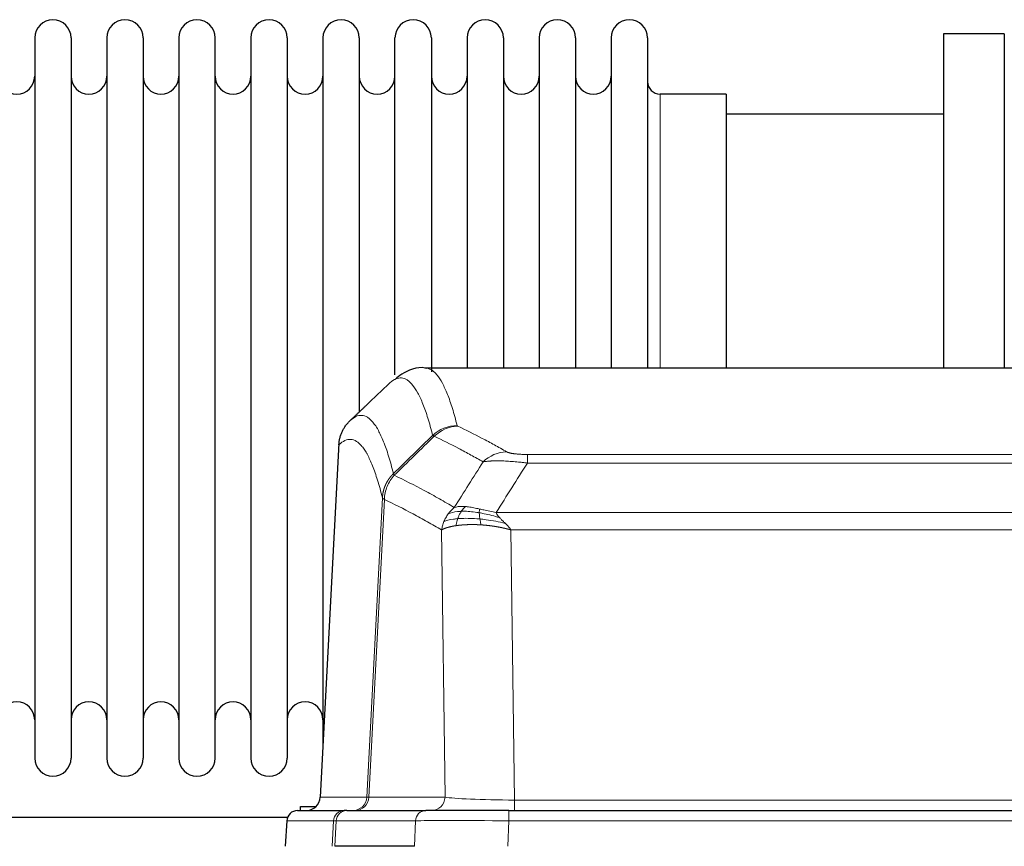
# Model space of a CAD drawing. Header units: inches. Extents: x 0 to 29700, y -16 to 21000.
# Tile 97 of 256: x 4337 to 4613, y 17496 to 17728. Entities that reach past the tile are written whole.
import ezdxf

# ---------------------------------------------------------------- set-up
doc = ezdxf.new("R2010")
doc.units = ezdxf.units.IN
doc.layers.add('1', color=7, linetype='Continuous', true_color=0xffffff)

msp = doc.modelspace()

# ---------------------------------------------------------------- linework, layer by layer
at = {"layer": '1', "color": 2, "linetype": 'Continuous', "lineweight": 25}
for p, q in [((4341.451, 17722.592), (4341.451, 17520.792)), ((4351.651, 17722.592), (4351.651, 17520.792)), ((4361.651, 17722.592), (4361.651, 17520.792)), ((4371.851, 17722.592), (4371.851, 17520.792)), ((4381.851, 17722.592), (4381.851, 17520.792)), ((4392.051, 17520.792), (4392.051, 17722.592)), ((4402.051, 17722.592), (4402.051, 17520.792)), ((4412.251, 17722.592), (4412.251, 17520.792)), ((4422.251, 17722.592), (4422.251, 17621.692)), ((4432.451, 17722.592), (4432.451, 17621.692)), ((4442.451, 17628.185), (4442.451, 17722.592)), ((4452.651, 17722.592), (4452.651, 17629.015)), ((4462.651, 17722.592), (4462.651, 17630.092)), ((4472.851, 17722.592), (4472.851, 17630.092)), ((4482.851, 17722.592), (4482.851, 17630.092)), ((4493.051, 17722.592), (4493.051, 17630.092)), ((4503.051, 17722.592), (4503.051, 17630.092)), ((4513.251, 17722.592), (4513.251, 17630.092)), ((4613.251, 17723.692), (4596.251, 17723.692)), ((4596.251, 17723.692), (4596.251, 17630.094)), ((4613.251, 17723.692), (4613.251, 17630.094)), ((4535.251, 17706.842), (4516.751, 17706.842)), ((4535.251, 17706.842), (4535.251, 17630.088)), ((4596.251, 17701.192), (4535.245, 17701.192)), ((4713.685, 17630.086), (4450.816, 17630.086)), ((4422.251, 17621.692), (4422.251, 17524.47)), ((4432.451, 17621.692), (4432.451, 17617.74)), ((4426.749, 17609.067), (4421.474, 17509.874)), ((4415.103, 17506.086), (4428.214, 17506.086)), ((4415.951, 17506.086), (4415.951, 17507.192)), ((4415.951, 17507.192), (4420.253, 17507.192)), ((4428.911, 17506.086), (4428.214, 17506.086)), ((4428.911, 17506.086), (4451.085, 17506.086)), ((4474.34, 17506.086), (4451.085, 17506.086)), ((4474.34, 17506.086), (4690.161, 17506.086)), ((4412.315, 17504.192), (4310.385, 17504.192)), ((4412.093, 17503.246), (4411.712, 17496.086)), ((4447.885, 17496.086), (4425.631, 17496.086))]:
    msp.add_line(p, q, dxfattribs=at)
at = {"layer": '1', "color": 110, "linetype": 'Continuous', "lineweight": 13}
for p, q in [((4516.751, 17706.842), (4516.751, 17630.088)), ((4426.735, 17608.573), (4421.487, 17509.877)), ((4479.579, 17605.88), (4684.922, 17605.88)), ((4479.579, 17603.463), (4479.579, 17605.88)), ((4684.922, 17603.463), (4479.579, 17603.463)), ((4434.553, 17509.877), (4438.93, 17593.746)), ((4439.486, 17593.269), (4435.134, 17509.877)), ((4470.848, 17589.633), (4693.653, 17589.633)), ((4456.486, 17509.877), (4455.529, 17584.724)), ((4689.54, 17584.734), (4474.961, 17584.734)), ((4474.961, 17584.734), (4475.929, 17509.051)), ((4421.487, 17509.877), (4434.553, 17509.877)), ((4435.134, 17509.877), (4456.486, 17509.877)), ((4475.929, 17509.051), (4688.572, 17509.051)), ((4475.929, 17506.086), (4475.929, 17509.051)), ((4474.34, 17503.243), (4474.34, 17506.086)), ((4412.109, 17503.243), (4411.728, 17496.086)), ((4425.22, 17503.243), (4412.109, 17503.243)), ((4424.846, 17496.086), (4425.22, 17503.243)), ((4426.004, 17503.243), (4425.631, 17496.086)), ((4448.178, 17503.243), (4426.004, 17503.243)), ((4447.885, 17496.086), (4448.178, 17503.243)), ((4474.34, 17503.243), (4474.047, 17496.086)), ((4690.161, 17503.243), (4474.34, 17503.243))]:
    msp.add_line(p, q, dxfattribs=at)
at = {"layer": '1', "color": 2, "linetype": 'Continuous', "lineweight": 25}
for centre, radius, start, end in [((4346.551, 17722.592), 5.1, 0, 180), ((4366.751, 17722.592), 5.1, 0, 180), ((4386.951, 17722.592), 5.1, 0, 180), ((4407.151, 17722.592), 5.1, 0, 180), ((4427.351, 17722.592), 5.1, 0, 180), ((4447.551, 17722.592), 5.1, 0, 180), ((4467.751, 17722.592), 5.1, 0, 180), ((4487.951, 17722.592), 5.1, 0, 180), ((4508.151, 17722.592), 5.1, 0, 180), ((4336.451, 17711.842), 5, 180, 0), ((4356.651, 17711.842), 5, 180, 0), ((4376.851, 17711.842), 5, 180, 0), ((4397.051, 17711.842), 5, 180, 0), ((4417.251, 17711.842), 5, 180, 0), ((4437.451, 17711.842), 5, 180, 0), ((4457.651, 17711.842), 5, 180, 0), ((4477.851, 17711.842), 5, 180, 0), ((4498.051, 17711.842), 5, 180, 0), ((4516.751, 17710.342), 3.5, 180, 270), ((4336.451, 17531.542), 5, 0, 180), ((4356.651, 17531.542), 5, 0, 180), ((4376.851, 17531.542), 5, 0, 180), ((4397.051, 17531.542), 5, 0, 180), ((4417.251, 17531.542), 5, 0, 180), ((4346.551, 17520.792), 5.1, 180, 0), ((4366.751, 17520.792), 5.1, 180, 0), ((4386.951, 17520.792), 5.1, 180, 0), ((4407.151, 17520.792), 5.1, 180, 0)]:
    msp.add_arc(centre, radius, start, end, dxfattribs=at)
at = {"layer": '1', "color": 110, "linetype": 'Continuous', "lineweight": 13}
for centre, major_axis, ratio, start_param, end_param in [((4459.884, 17604.03), (-9.695, -2.45), 0.9931439, 4.4664808, 5.2238901), ((4460.071, 17603.869), (-4.281, -9.037), 0.9659395, 3.5975691, 4.3432065), ((4473.732, 17596.723), (-4.97, -8.677), 0.9635717, 3.6779385, 4.4208965), ((4430.561, 17510.086), (0, 4), 0.9993908, 3.1415927, 4.6600291), ((4431.258, 17510.086), (0, 4), 0.9702957, 3.1415927, 4.6600291), ((4454.579, 17510.086), (20.038, 0.208), 0.001459, 3.176361, 3.3855124), ((4452.61, 17510.086), (0, 4), 0.9702957, 3.1415927, 4.6600291), ((4475.849, 17510.086), (-20.002, 0.052), 0.0517476, 0.2535919, 1.5749043), ((4428.214, 17503.086), (0, 3), 0.9993908, 0, 1.5184364), ((4428.911, 17503.086), (0, 3), 0.9702957, 0, 1.5184364), ((4451.085, 17503.086), (0, 3), 0.9702957, 0, 1.5184364), ((4452.232, 17503.086), (-27.029, 0.156), 0.000812, 6.0391366, 6.248288), ((4474.392, 17503.086), (-27.018, 0.123), 0.0058026, 4.7143189, 6.0386286)]:
    msp.add_ellipse(centre, major_axis=major_axis, ratio=ratio, start_param=start_param, end_param=end_param, dxfattribs=at)
at = {"layer": '1', "color": 2, "linetype": 'Continuous', "lineweight": 25}
for centre, major_axis, start_param, end_param in [((4417.495, 17510.086), (0, 4), 3.1415927, 4.6600291), ((4415.103, 17503.086), (0, 3), 0, 1.5184364)]:
    msp.add_ellipse(centre, major_axis=major_axis, ratio=0.9993908, start_param=start_param, end_param=end_param, dxfattribs=at)
for points, knots in [([(4451.445, 17629.94), (4451.261, 17629.996), (4448.832, 17630.664), (4444.995, 17628.97), (4443.048, 17627.464), (4442.542, 17626.914)], [0, 0, 0, 0, 0.0544518, 0.7234067, 1, 1, 1, 1]), ([(4426.735, 17608.573), (4426.764, 17609.204), (4426.854, 17609.832), (4427.077, 17610.75), (4427.166, 17611.053), (4427.372, 17611.647), (4427.489, 17611.939), (4427.75, 17612.51), (4427.895, 17612.79), (4428.209, 17613.332), (4428.379, 17613.596), (4428.743, 17614.105), (4428.937, 17614.351), (4429.347, 17614.823), (4429.564, 17615.048), (4429.79, 17615.263)], [0, 0, 0, 0, 0.25, 0.25, 0.375, 0.375, 0.5, 0.5, 0.625, 0.625, 0.75, 0.75, 0.875, 0.875, 1, 1, 1, 1])]:
    msp.add_open_spline(points, degree=3, knots=knots, dxfattribs=at)
at = {"layer": '1', "color": 110, "linetype": 'Continuous', "lineweight": 13}
for points, knots in [([(4450.903, 17630.086), (4450.997, 17630.086), (4451.62, 17630.057), (4452.233, 17629.833), (4453.004, 17629.336), (4453.386, 17629.034), (4453.765, 17628.654), (4454.016, 17628.382), (4454.141, 17628.237), (4454.765, 17627.47), (4455.256, 17626.716), (4455.981, 17625.373), (4456.221, 17624.89), (4456.697, 17623.853), (4456.933, 17623.3), (4457.635, 17621.535), (4458.556, 17618.901), (4459.446, 17615.704), (4459.884, 17613.965)], [0, 0, 0, 0, 0.0285367, 0.1904473, 0.1904473, 0.2714026, 0.3118802, 0.3118802, 0.3523578, 0.3523578, 0.5142684, 0.5142684, 0.5952236, 0.5952236, 0.6761789, 0.6761789, 0.8380895, 1, 1, 1, 1]), ([(4453.016, 17611.227), (4452.578, 17612.964), (4451.686, 17616.158), (4450.764, 17618.79), (4450.061, 17620.554), (4449.825, 17621.107), (4449.349, 17622.142), (4449.108, 17622.625), (4448.382, 17623.968), (4447.89, 17624.722), (4447.266, 17625.489), (4447.141, 17625.634), (4446.889, 17625.905), (4446.51, 17626.286), (4446.127, 17626.588), (4445.355, 17627.085), (4444.312, 17627.467), (4442.702, 17627.196), (4441.6, 17626.452), (4441.042, 17625.94)], [0, 0, 0, 0, 0.125, 0.25, 0.25, 0.3125, 0.3125, 0.375, 0.375, 0.5, 0.5, 0.53125, 0.53125, 0.5625, 0.625, 0.625, 0.75, 0.875, 1, 1, 1, 1]), ([(4429.79, 17615.263), (4430.361, 17615.817), (4431.489, 17616.631), (4433.134, 17616.976), (4434.201, 17616.622), (4434.989, 17616.138), (4435.38, 17615.841), (4435.832, 17615.398), (4436.024, 17615.188), (4436.152, 17615.043), (4436.216, 17614.969), (4436.535, 17614.584), (4436.915, 17614.068), (4437.352, 17613.37), (4437.539, 17613.051), (4437.663, 17612.833), (4437.725, 17612.722), (4438.281, 17611.701), (4439.254, 17609.596), (4440.665, 17605.564), (4441.573, 17602.293), (4442.019, 17600.512)], [0, 0, 0, 0, 0.125, 0.25, 0.375, 0.375, 0.4375, 0.46875, 0.484375, 0.484375, 0.5, 0.5, 0.5625, 0.59375, 0.609375, 0.609375, 0.625, 0.625, 0.75, 0.875, 1, 1, 1, 1]), ([(4460.071, 17613.804), (4460.015, 17613.83), (4459.972, 17613.857), (4459.909, 17613.911), (4459.89, 17613.938), (4459.884, 17613.965)], [0, 0, 0, 0, 0.5, 0.5, 1, 1, 1, 1]), ([(4460.071, 17613.804), (4462.356, 17612.717), (4464.638, 17611.575), (4468.053, 17609.782), (4469.19, 17609.17), (4471.463, 17607.92), (4472.598, 17607.281), (4473.732, 17606.629)], [0, 0, 0, 0, 0.5, 0.5, 0.75, 0.75, 1, 1, 1, 1]), ([(4438.93, 17593.746), (4438.485, 17595.525), (4437.579, 17598.794), (4436.172, 17602.825), (4435.202, 17604.933), (4434.648, 17605.956), (4434.586, 17606.067), (4434.462, 17606.285), (4434.276, 17606.606), (4433.839, 17607.306), (4433.461, 17607.824), (4433.143, 17608.21), (4433.079, 17608.285), (4432.951, 17608.431), (4432.76, 17608.642), (4432.309, 17609.088), (4431.919, 17609.388), (4431.133, 17609.879), (4430.07, 17610.243), (4428.429, 17609.917), (4427.304, 17609.118), (4426.735, 17608.573)], [0, 0, 0, 0, 0.125, 0.25, 0.375, 0.375, 0.390625, 0.390625, 0.40625, 0.4375, 0.5, 0.5, 0.515625, 0.515625, 0.53125, 0.5625, 0.625, 0.625, 0.75, 0.875, 1, 1, 1, 1]), ([(4467.152, 17603.804), (4466.017, 17604.457), (4464.88, 17605.096), (4462.605, 17606.348), (4461.466, 17606.96), (4458.047, 17608.755), (4455.763, 17609.898), (4453.475, 17610.987)], [0, 0, 0, 0, 0.25, 0.25, 0.5, 0.5, 1, 1, 1, 1]), ([(4479.579, 17603.463), (4479.244, 17603.506), (4478.911, 17603.547), (4478.248, 17603.625), (4477.92, 17603.662), (4476.944, 17603.766), (4476.306, 17603.827), (4475.604, 17603.885), (4475.526, 17603.891), (4475.37, 17603.904), (4475.293, 17603.91), (4475.061, 17603.927), (4474.908, 17603.938), (4474.454, 17603.97), (4473.859, 17604.008), (4473.286, 17604.036), (4472.865, 17604.053), (4472.656, 17604.061), (4472.451, 17604.067), (4472.315, 17604.071), (4472.247, 17604.073), (4471.641, 17604.088), (4471.133, 17604.092), (4470.414, 17604.084), (4470.182, 17604.079), (4469.843, 17604.068), (4469.732, 17604.064), (4469.514, 17604.054), (4469.406, 17604.049), (4468.879, 17604.019), (4468.491, 17603.987), (4467.776, 17603.907), (4467.45, 17603.86), (4467.152, 17603.804)], [0, 0, 0, 0, 0.0625, 0.0625, 0.125, 0.125, 0.25, 0.25, 0.265625, 0.265625, 0.28125, 0.28125, 0.3125, 0.3125, 0.375, 0.4375, 0.4375, 0.46875, 0.484375, 0.484375, 0.5, 0.5, 0.625, 0.625, 0.6875, 0.6875, 0.71875, 0.71875, 0.75, 0.75, 0.875, 0.875, 1, 1, 1, 1]), ([(4479.579, 17605.88), (4479.397, 17605.88), (4479.214, 17605.881), (4478.85, 17605.885), (4478.671, 17605.888), (4478.315, 17605.898), (4478.14, 17605.903), (4477.793, 17605.917), (4477.622, 17605.926), (4477.411, 17605.937), (4477.369, 17605.94), (4477.285, 17605.945), (4477.161, 17605.953), (4477.04, 17605.961), (4476.801, 17605.979), (4476.493, 17606.005), (4476.206, 17606.036), (4476.033, 17606.056), (4475.998, 17606.06), (4475.93, 17606.068), (4475.897, 17606.073), (4475.797, 17606.086), (4475.732, 17606.095), (4475.542, 17606.121), (4475.423, 17606.14), (4475.196, 17606.179), (4475.089, 17606.199), (4474.886, 17606.24), (4474.791, 17606.261), (4474.678, 17606.288), (4474.655, 17606.294), (4474.611, 17606.305), (4474.59, 17606.31), (4474.526, 17606.327), (4474.485, 17606.338), (4474.366, 17606.371), (4474.293, 17606.394), (4474.156, 17606.44), (4474.092, 17606.463), (4473.916, 17606.533), (4473.816, 17606.581), (4473.732, 17606.629)], [0, 0, 0, 0, 0.0625, 0.0625, 0.125, 0.125, 0.1875, 0.1875, 0.25, 0.25, 0.265625, 0.265625, 0.28125, 0.3125, 0.3125, 0.375, 0.4375, 0.4375, 0.453125, 0.453125, 0.46875, 0.46875, 0.5, 0.5, 0.5625, 0.5625, 0.625, 0.625, 0.6875, 0.6875, 0.703125, 0.703125, 0.71875, 0.71875, 0.75, 0.75, 0.8125, 0.8125, 0.875, 0.875, 1, 1, 1, 1]), ([(4438.93, 17593.746), (4438.931, 17593.763), (4438.932, 17593.796), (4438.936, 17593.847), (4438.939, 17593.898), (4438.942, 17593.949), (4438.946, 17593.999), (4438.95, 17594.05), (4438.955, 17594.1), (4438.959, 17594.151), (4438.964, 17594.202), (4438.969, 17594.252), (4438.974, 17594.303), (4438.98, 17594.353), (4438.986, 17594.404), (4438.992, 17594.454), (4438.998, 17594.504), (4439.005, 17594.555), (4439.012, 17594.605), (4439.019, 17594.655), (4439.026, 17594.706), (4439.034, 17594.756), (4439.042, 17594.806), (4439.05, 17594.856), (4439.058, 17594.906), (4439.067, 17594.956), (4439.076, 17595.006), (4439.085, 17595.056), (4439.094, 17595.106), (4439.104, 17595.156), (4439.114, 17595.206), (4439.124, 17595.256), (4439.134, 17595.305), (4439.145, 17595.355), (4439.156, 17595.405), (4439.167, 17595.454), (4439.178, 17595.504), (4439.19, 17595.553), (4439.202, 17595.603), (4439.214, 17595.652), (4439.226, 17595.701), (4439.239, 17595.75), (4439.252, 17595.8), (4439.265, 17595.849), (4439.278, 17595.898), (4439.292, 17595.947), (4439.306, 17595.995), (4439.32, 17596.044), (4439.334, 17596.093), (4439.349, 17596.142), (4439.363, 17596.19), (4439.378, 17596.239), (4439.394, 17596.287), (4439.409, 17596.335), (4439.425, 17596.384), (4439.441, 17596.432), (4439.457, 17596.48), (4439.474, 17596.528), (4439.491, 17596.576), (4439.508, 17596.624), (4439.525, 17596.671), (4439.542, 17596.719), (4439.56, 17596.767), (4439.578, 17596.814), (4439.596, 17596.862), (4439.615, 17596.909), (4439.633, 17596.956), (4439.652, 17597.003), (4439.671, 17597.05), (4439.691, 17597.097), (4439.71, 17597.144), (4439.73, 17597.191), (4439.75, 17597.237), (4439.771, 17597.284), (4439.791, 17597.33), (4439.812, 17597.377), (4439.839, 17597.436), (4439.873, 17597.509), (4439.914, 17597.595), (4439.955, 17597.681), (4439.998, 17597.766), (4440.041, 17597.851), (4440.085, 17597.936), (4440.13, 17598.02), (4440.175, 17598.103), (4440.222, 17598.186), (4440.269, 17598.269), (4440.317, 17598.351), (4440.365, 17598.433), (4440.415, 17598.514), (4440.465, 17598.595), (4440.516, 17598.676), (4440.568, 17598.756), (4440.62, 17598.835), (4440.673, 17598.914), (4440.727, 17598.992), (4440.782, 17599.07), (4440.837, 17599.148), (4440.893, 17599.225), (4440.95, 17599.301), (4441.008, 17599.377), (4441.066, 17599.452), (4441.125, 17599.527), (4441.184, 17599.601), (4441.244, 17599.675), (4441.305, 17599.748), (4441.367, 17599.82), (4441.429, 17599.892), (4441.492, 17599.963), (4441.556, 17600.034), (4441.62, 17600.104), (4441.685, 17600.174), (4441.751, 17600.243), (4441.817, 17600.311), (4441.884, 17600.378), (4441.951, 17600.445), (4441.996, 17600.49), (4442.019, 17600.512)], [0, 0, 0, 0, 0.0066687, 0.0133374, 0.0200061, 0.0266746, 0.0333432, 0.0400116, 0.0466801, 0.0533484, 0.0600168, 0.066685, 0.0733532, 0.0800214, 0.0866895, 0.0933575, 0.1000255, 0.1066935, 0.1133614, 0.1200292, 0.126697, 0.1333647, 0.1400324, 0.1467001, 0.1533676, 0.1600352, 0.1667026, 0.1733701, 0.1800374, 0.1867047, 0.193372, 0.2000392, 0.2067064, 0.2133735, 0.2200405, 0.2267075, 0.2333745, 0.2400414, 0.2467082, 0.253375, 0.2600418, 0.2667085, 0.2733751, 0.2800417, 0.2867082, 0.2933747, 0.3000412, 0.3067075, 0.3133739, 0.3200401, 0.3267064, 0.3333725, 0.3400387, 0.3467047, 0.3533708, 0.3600367, 0.3667026, 0.3733685, 0.3800343, 0.3867001, 0.3933658, 0.4000315, 0.4066971, 0.4133626, 0.4200281, 0.4266936, 0.433359, 0.4400243, 0.4466896, 0.4533549, 0.4600201, 0.4666852, 0.4733503, 0.4800154, 0.4866804, 0.4933453, 0.5000102, 0.5125098, 0.5250093, 0.5375088, 0.5500082, 0.5625077, 0.5750071, 0.5875066, 0.600006, 0.6125054, 0.6250049, 0.6375043, 0.6500037, 0.6625032, 0.6750026, 0.6875021, 0.7000016, 0.7125011, 0.7250006, 0.7375001, 0.7499997, 0.7624993, 0.7749989, 0.7874985, 0.7999982, 0.812498, 0.8249977, 0.8374975, 0.8499974, 0.8624973, 0.8749972, 0.8874972, 0.8999973, 0.9124974, 0.9249976, 0.9374978, 0.9499981, 0.9624985, 0.9749989, 0.9874994, 1, 1, 1, 1]), ([(4439.486, 17593.269), (4439.507, 17593.9), (4439.585, 17594.528), (4439.849, 17595.757), (4440.034, 17596.357), (4440.506, 17597.509), (4440.791, 17598.062), (4441.45, 17599.099), (4441.822, 17599.584), (4442.231, 17600.029)], [0, 0, 0, 0, 0.25, 0.25, 0.5, 0.5, 0.75, 0.75, 1, 1, 1, 1]), ([(4442.231, 17600.029), (4442.156, 17600.117), (4442.114, 17600.214), (4442.056, 17600.387), (4442.04, 17600.463), (4442.019, 17600.512)], [0, 0, 0, 0, 0.5, 0.5, 1, 1, 1, 1]), ([(4442.231, 17600.029), (4445.053, 17598.69), (4447.869, 17597.269), (4452.083, 17595.014), (4453.485, 17594.242), (4456.288, 17592.657), (4457.687, 17591.844), (4459.085, 17591.01)], [0, 0, 0, 0, 0.5, 0.5, 0.75, 0.75, 1, 1, 1, 1]), ([(4439.486, 17593.269), (4439.481, 17593.272), (4439.471, 17593.279), (4439.456, 17593.289), (4439.44, 17593.298), (4439.425, 17593.308), (4439.41, 17593.318), (4439.395, 17593.328), (4439.379, 17593.337), (4439.364, 17593.347), (4439.348, 17593.357), (4439.333, 17593.367), (4439.318, 17593.377), (4439.302, 17593.387), (4439.287, 17593.397), (4439.272, 17593.407), (4439.257, 17593.417), (4439.242, 17593.427), (4439.227, 17593.437), (4439.212, 17593.447), (4439.197, 17593.458), (4439.183, 17593.468), (4439.169, 17593.478), (4439.155, 17593.488), (4439.141, 17593.498), (4439.127, 17593.509), (4439.114, 17593.519), (4439.093, 17593.535), (4439.067, 17593.557), (4439.039, 17593.583), (4439.015, 17593.607), (4438.996, 17593.629), (4438.98, 17593.649), (4438.967, 17593.667), (4438.957, 17593.683), (4438.949, 17593.697), (4438.943, 17593.71), (4438.939, 17593.72), (4438.935, 17593.729), (4438.933, 17593.736), (4438.931, 17593.741), (4438.93, 17593.744), (4438.93, 17593.745), (4438.93, 17593.746)], [0, 0, 0, 0, 0.0155045, 0.0313064, 0.0474058, 0.0638028, 0.0804975, 0.0974898, 0.1147799, 0.1323678, 0.1502535, 0.1684372, 0.1869188, 0.2056984, 0.224776, 0.2441517, 0.2638255, 0.2837975, 0.3040676, 0.3246359, 0.3455025, 0.3666674, 0.3881306, 0.4098921, 0.431952, 0.4543102, 0.4769669, 0.499922, 0.5635887, 0.6229234, 0.6779259, 0.7285963, 0.7749346, 0.8169408, 0.8546148, 0.8879566, 0.9169663, 0.9416439, 0.9619893, 0.9780025, 0.9896835, 0.9970323, 1, 1, 1, 1]), ([(4455.529, 17584.724), (4454.198, 17585.511), (4452.865, 17586.279), (4450.198, 17587.777), (4448.862, 17588.508), (4444.852, 17590.644), (4442.172, 17591.994), (4439.486, 17593.269)], [0, 0, 0, 0, 0.25, 0.25, 0.5, 0.5, 1, 1, 1, 1]), ([(4457.378, 17589.203), (4457.624, 17589.534), (4457.89, 17589.851), (4458.461, 17590.455), (4458.764, 17590.742), (4459.085, 17591.01)], [0, 0, 0, 0, 0.5, 0.5, 1, 1, 1, 1]), ([(4462.26, 17591.272), (4461.962, 17591.297), (4461.671, 17591.313), (4460.544, 17591.329), (4459.778, 17591.235), (4459.085, 17591.01)], [0, 0, 0, 0, 0.25, 0.25, 1, 1, 1, 1]), ([(4461.036, 17589.949), (4461.135, 17590.099), (4461.236, 17590.241), (4461.493, 17590.569), (4461.65, 17590.743), (4461.961, 17591.044), (4462.114, 17591.17), (4462.26, 17591.272)], [0, 0, 0, 0, 0.25, 0.25, 0.625, 0.625, 1, 1, 1, 1]), ([(4466.23, 17590.576), (4466.05, 17590.616), (4465.871, 17590.656), (4465.164, 17590.809), (4464.649, 17590.916), (4463.655, 17591.097), (4463.176, 17591.172), (4462.561, 17591.243), (4462.41, 17591.259), (4462.26, 17591.272)], [0, 0, 0, 0, 0.125, 0.125, 0.5, 0.5, 0.875, 0.875, 1, 1, 1, 1]), ([(4466.08, 17589.543), (4466.078, 17589.667), (4466.08, 17589.783), (4466.093, 17590.048), (4466.109, 17590.186), (4466.157, 17590.415), (4466.189, 17590.507), (4466.23, 17590.576)], [0, 0, 0, 0, 0.25, 0.25, 0.625, 0.625, 1, 1, 1, 1]), ([(4470.848, 17589.633), (4469.627, 17589.822), (4468.451, 17590.078), (4466.957, 17590.413), (4466.59, 17590.496), (4466.23, 17590.576)], [0, 0, 0, 0, 0.75, 0.75, 1, 1, 1, 1]), ([(4456.168, 17587.063), (4456.324, 17587.438), (4456.504, 17587.807), (4456.908, 17588.522), (4457.133, 17588.869), (4457.378, 17589.203)], [0, 0, 0, 0, 0.5, 0.5, 1, 1, 1, 1]), ([(4460.05, 17587.887), (4459.616, 17587.851), (4459.205, 17587.805), (4457.676, 17587.588), (4456.78, 17587.348), (4456.168, 17587.063)], [0, 0, 0, 0, 0.25, 0.25, 1, 1, 1, 1]), ([(4461.036, 17589.949), (4460.665, 17589.936), (4460.308, 17589.911), (4458.947, 17589.759), (4458.077, 17589.534), (4457.378, 17589.203)], [0, 0, 0, 0, 0.25, 0.25, 1, 1, 1, 1]), ([(4459.56, 17585.925), (4459.596, 17586.126), (4459.639, 17586.349), (4459.744, 17586.828), (4459.806, 17587.084), (4459.932, 17587.525), (4459.989, 17587.705), (4460.05, 17587.887)], [0, 0, 0, 0, 0.375, 0.375, 0.75, 0.75, 1, 1, 1, 1]), ([(4460.05, 17587.887), (4460.081, 17587.977), (4460.113, 17588.068), (4460.248, 17588.432), (4460.361, 17588.704), (4460.61, 17589.229), (4460.747, 17589.482), (4460.938, 17589.797), (4460.987, 17589.874), (4461.036, 17589.949)], [0, 0, 0, 0, 0.125, 0.125, 0.5, 0.5, 0.875, 0.875, 1, 1, 1, 1]), ([(4466.248, 17587.801), (4465.959, 17587.828), (4465.673, 17587.852), (4464.539, 17587.935), (4463.716, 17587.97), (4462.151, 17587.988), (4461.41, 17587.972), (4460.491, 17587.92), (4460.268, 17587.904), (4460.05, 17587.887)], [0, 0, 0, 0, 0.125, 0.125, 0.5, 0.5, 0.875, 0.875, 1, 1, 1, 1]), ([(4466.08, 17589.543), (4465.851, 17589.582), (4465.624, 17589.619), (4464.722, 17589.755), (4464.063, 17589.833), (4462.793, 17589.936), (4462.183, 17589.962), (4461.411, 17589.959), (4461.222, 17589.956), (4461.036, 17589.949)], [0, 0, 0, 0, 0.125, 0.125, 0.5, 0.5, 0.875, 0.875, 1, 1, 1, 1]), ([(4471.718, 17588.189), (4470.308, 17588.611), (4468.872, 17588.987), (4467.001, 17589.377), (4466.537, 17589.465), (4466.08, 17589.543)], [0, 0, 0, 0, 0.75, 0.75, 1, 1, 1, 1]), ([(4466.248, 17587.801), (4466.236, 17587.879), (4466.225, 17587.956), (4466.18, 17588.266), (4466.151, 17588.498), (4466.107, 17588.942), (4466.092, 17589.155), (4466.082, 17589.418), (4466.08, 17589.481), (4466.08, 17589.543)], [0, 0, 0, 0, 0.125, 0.125, 0.5, 0.5, 0.875, 0.875, 1, 1, 1, 1]), ([(4466.563, 17586.151), (4466.53, 17586.313), (4466.49, 17586.499), (4466.408, 17586.901), (4466.366, 17587.118), (4466.298, 17587.493), (4466.272, 17587.647), (4466.248, 17587.801)], [0, 0, 0, 0, 0.375, 0.375, 0.75, 0.75, 1, 1, 1, 1]), ([(4473.39, 17586.571), (4471.617, 17587.023), (4469.788, 17587.369), (4467.414, 17587.682), (4466.826, 17587.748), (4466.248, 17587.801)], [0, 0, 0, 0, 0.75, 0.75, 1, 1, 1, 1]), ([(4471.718, 17588.189), (4471.6, 17588.316), (4471.49, 17588.442), (4471.241, 17588.751), (4471.116, 17588.933), (4470.93, 17589.289), (4470.869, 17589.463), (4470.848, 17589.633)], [0, 0, 0, 0, 0.25, 0.25, 0.625, 0.625, 1, 1, 1, 1]), ([(4473.39, 17586.571), (4473.316, 17586.642), (4473.242, 17586.713), (4472.946, 17586.995), (4472.724, 17587.201), (4472.297, 17587.605), (4472.091, 17587.803), (4471.839, 17588.061), (4471.778, 17588.125), (4471.718, 17588.189)], [0, 0, 0, 0, 0.125, 0.125, 0.5, 0.5, 0.875, 0.875, 1, 1, 1, 1]), ([(4455.529, 17584.724), (4455.586, 17585.121), (4455.668, 17585.516), (4455.881, 17586.298), (4456.013, 17586.684), (4456.168, 17587.063)], [0, 0, 0, 0, 0.5, 0.5, 1, 1, 1, 1]), ([(4459.56, 17585.925), (4459.549, 17585.924), (4459.525, 17585.92), (4459.49, 17585.915), (4459.455, 17585.91), (4459.419, 17585.904), (4459.383, 17585.898), (4459.346, 17585.893), (4459.309, 17585.887), (4459.272, 17585.881), (4459.234, 17585.875), (4459.196, 17585.868), (4459.158, 17585.862), (4459.119, 17585.855), (4459.08, 17585.849), (4459.041, 17585.842), (4459.001, 17585.835), (4458.961, 17585.828), (4458.92, 17585.821), (4458.88, 17585.813), (4458.839, 17585.806), (4458.797, 17585.798), (4458.756, 17585.79), (4458.714, 17585.782), (4458.671, 17585.774), (4458.629, 17585.766), (4458.586, 17585.757), (4458.543, 17585.749), (4458.5, 17585.74), (4458.457, 17585.731), (4458.413, 17585.722), (4458.369, 17585.713), (4458.325, 17585.704), (4458.281, 17585.694), (4458.237, 17585.685), (4458.192, 17585.675), (4458.147, 17585.665), (4458.102, 17585.655), (4458.057, 17585.644), (4458.012, 17585.634), (4457.966, 17585.623), (4457.921, 17585.613), (4457.875, 17585.602), (4457.829, 17585.591), (4457.783, 17585.579), (4457.738, 17585.568), (4457.692, 17585.556), (4457.645, 17585.544), (4457.599, 17585.533), (4457.553, 17585.52), (4457.507, 17585.508), (4457.461, 17585.496), (4457.414, 17585.483), (4457.368, 17585.47), (4457.322, 17585.457), (4457.276, 17585.444), (4457.23, 17585.431), (4457.184, 17585.417), (4457.137, 17585.404), (4457.091, 17585.39), (4457.046, 17585.376), (4457, 17585.361), (4456.954, 17585.347), (4456.908, 17585.332), (4456.863, 17585.318), (4456.818, 17585.303), (4456.773, 17585.287), (4456.728, 17585.272), (4456.683, 17585.257), (4456.638, 17585.241), (4456.594, 17585.225), (4456.55, 17585.209), (4456.506, 17585.193), (4456.462, 17585.176), (4456.419, 17585.159), (4456.376, 17585.143), (4456.333, 17585.126), (4456.29, 17585.108), (4456.248, 17585.091), (4456.206, 17585.073), (4456.165, 17585.056), (4456.124, 17585.038), (4456.083, 17585.019), (4456.042, 17585.001), (4456.002, 17584.982), (4455.963, 17584.964), (4455.924, 17584.945), (4455.885, 17584.926), (4455.847, 17584.906), (4455.81, 17584.887), (4455.772, 17584.867), (4455.736, 17584.847), (4455.7, 17584.827), (4455.664, 17584.807), (4455.629, 17584.786), (4455.595, 17584.766), (4455.561, 17584.745), (4455.539, 17584.731), (4455.529, 17584.724)], [0, 0, 0, 0, 0.0060657, 0.012223, 0.0184718, 0.0248123, 0.0312443, 0.0377679, 0.0443831, 0.0510899, 0.0578883, 0.0647782, 0.0717598, 0.0788329, 0.0859977, 0.093254, 0.1006019, 0.1080414, 0.1155725, 0.1231952, 0.1309095, 0.1387154, 0.1466129, 0.1546019, 0.1626826, 0.1708549, 0.1791188, 0.1874742, 0.1959213, 0.20446, 0.2130903, 0.2218121, 0.2306256, 0.2395307, 0.2485274, 0.2576156, 0.2667955, 0.276067, 0.2854301, 0.2948848, 0.3044311, 0.314069, 0.3237985, 0.3336196, 0.3435324, 0.3535367, 0.3636326, 0.3738202, 0.3840993, 0.3944701, 0.4049324, 0.4154864, 0.426132, 0.4368691, 0.4476979, 0.4586183, 0.4696303, 0.480734, 0.4919292, 0.503216, 0.5145945, 0.5260645, 0.5376262, 0.5492795, 0.5610244, 0.5728609, 0.584789, 0.5968087, 0.60892, 0.621123, 0.6334175, 0.6458037, 0.6582815, 0.6708509, 0.6835119, 0.6962645, 0.7091087, 0.7220445, 0.735072, 0.748191, 0.7614017, 0.774704, 0.7880979, 0.8015834, 0.8151605, 0.8288293, 0.8425896, 0.8564416, 0.8703852, 0.8844204, 0.8985472, 0.9127656, 0.9270756, 0.9414773, 0.9559705, 0.9705554, 0.9852319, 1, 1, 1, 1]), ([(4466.563, 17586.151), (4466.541, 17586.152), (4466.497, 17586.155), (4466.431, 17586.159), (4466.365, 17586.163), (4466.299, 17586.167), (4466.233, 17586.17), (4466.167, 17586.174), (4466.101, 17586.177), (4466.034, 17586.181), (4465.968, 17586.184), (4465.902, 17586.187), (4465.835, 17586.19), (4465.769, 17586.193), (4465.702, 17586.196), (4465.636, 17586.198), (4465.569, 17586.201), (4465.502, 17586.204), (4465.435, 17586.206), (4465.369, 17586.208), (4465.302, 17586.21), (4465.235, 17586.212), (4465.168, 17586.214), (4465.101, 17586.216), (4465.034, 17586.218), (4464.967, 17586.219), (4464.9, 17586.221), (4464.833, 17586.222), (4464.766, 17586.223), (4464.699, 17586.225), (4464.632, 17586.226), (4464.565, 17586.226), (4464.498, 17586.227), (4464.431, 17586.228), (4464.364, 17586.228), (4464.297, 17586.229), (4464.23, 17586.229), (4464.163, 17586.229), (4464.095, 17586.229), (4464.028, 17586.229), (4463.961, 17586.229), (4463.894, 17586.229), (4463.827, 17586.228), (4463.76, 17586.228), (4463.693, 17586.227), (4463.626, 17586.226), (4463.559, 17586.226), (4463.492, 17586.225), (4463.425, 17586.223), (4463.358, 17586.222), (4463.291, 17586.221), (4463.224, 17586.219), (4463.158, 17586.218), (4463.091, 17586.216), (4463.024, 17586.214), (4462.957, 17586.212), (4462.891, 17586.21), (4462.824, 17586.208), (4462.757, 17586.205), (4462.691, 17586.203), (4462.625, 17586.2), (4462.558, 17586.198), (4462.492, 17586.195), (4462.426, 17586.192), (4462.359, 17586.189), (4462.293, 17586.185), (4462.227, 17586.182), (4462.161, 17586.179), (4462.095, 17586.175), (4462.03, 17586.171), (4461.964, 17586.167), (4461.898, 17586.163), (4461.833, 17586.159), (4461.767, 17586.155), (4461.702, 17586.151), (4461.637, 17586.146), (4461.572, 17586.142), (4461.507, 17586.137), (4461.442, 17586.132), (4461.377, 17586.127), (4461.312, 17586.122), (4461.248, 17586.117), (4461.183, 17586.111), (4461.119, 17586.106), (4461.055, 17586.1), (4460.991, 17586.094), (4460.927, 17586.088), (4460.863, 17586.082), (4460.799, 17586.076), (4460.736, 17586.07), (4460.672, 17586.063), (4460.609, 17586.057), (4460.546, 17586.05), (4460.483, 17586.043), (4460.42, 17586.036), (4460.358, 17586.029), (4460.295, 17586.022), (4460.233, 17586.015), (4460.171, 17586.007), (4460.109, 17586), (4460.047, 17585.992), (4459.986, 17585.984), (4459.924, 17585.976), (4459.863, 17585.968), (4459.802, 17585.96), (4459.741, 17585.951), (4459.681, 17585.943), (4459.62, 17585.934), (4459.58, 17585.928), (4459.56, 17585.925)], [0, 0, 0, 0, 0.0082024, 0.0164263, 0.0246716, 0.0329384, 0.0412265, 0.0495362, 0.0578672, 0.0662198, 0.0745938, 0.0829892, 0.0914062, 0.0998446, 0.1083045, 0.1167859, 0.1252887, 0.1338131, 0.1423589, 0.1509263, 0.1595151, 0.1681255, 0.1767574, 0.1854108, 0.1940858, 0.2027822, 0.2115002, 0.2202398, 0.2290008, 0.2377835, 0.2465876, 0.2554134, 0.2642606, 0.2731295, 0.2820199, 0.2909319, 0.2998654, 0.3088206, 0.3177973, 0.3267956, 0.3358154, 0.3448569, 0.35392, 0.3630047, 0.3721109, 0.3812388, 0.3903883, 0.3995594, 0.4087522, 0.4179665, 0.4272025, 0.4364601, 0.4457393, 0.4550402, 0.4643627, 0.4737069, 0.4830727, 0.4924601, 0.5018692, 0.5113, 0.5207524, 0.5302265, 0.5397222, 0.5492397, 0.5587788, 0.5683395, 0.577922, 0.5875261, 0.5971519, 0.6067994, 0.6164686, 0.6261595, 0.6358721, 0.6456064, 0.6553624, 0.6651401, 0.6749395, 0.6847606, 0.6946034, 0.704468, 0.7143542, 0.7242622, 0.734192, 0.7441434, 0.7541166, 0.7641115, 0.7741282, 0.7841666, 0.7942268, 0.8043087, 0.8144123, 0.8245377, 0.8346848, 0.8448538, 0.8550444, 0.8652568, 0.875491, 0.885747, 0.8960247, 0.9063242, 0.9166455, 0.9269886, 0.9373534, 0.9477401, 0.9581485, 0.9685787, 0.9790306, 0.9895044, 1, 1, 1, 1]), ([(4474.961, 17584.734), (4474.938, 17584.741), (4474.894, 17584.753), (4474.828, 17584.771), (4474.761, 17584.79), (4474.695, 17584.808), (4474.628, 17584.827), (4474.561, 17584.845), (4474.494, 17584.863), (4474.427, 17584.881), (4474.36, 17584.898), (4474.292, 17584.916), (4474.225, 17584.934), (4474.158, 17584.951), (4474.09, 17584.969), (4474.022, 17584.986), (4473.954, 17585.003), (4473.887, 17585.02), (4473.819, 17585.037), (4473.75, 17585.054), (4473.682, 17585.071), (4473.614, 17585.087), (4473.546, 17585.104), (4473.477, 17585.12), (4473.409, 17585.136), (4473.34, 17585.153), (4473.271, 17585.169), (4473.202, 17585.185), (4473.134, 17585.2), (4473.065, 17585.216), (4472.996, 17585.232), (4472.926, 17585.247), (4472.857, 17585.263), (4472.788, 17585.278), (4472.718, 17585.293), (4472.649, 17585.308), (4472.579, 17585.323), (4472.51, 17585.338), (4472.44, 17585.353), (4472.37, 17585.367), (4472.3, 17585.382), (4472.23, 17585.396), (4472.16, 17585.411), (4472.09, 17585.425), (4472.02, 17585.439), (4471.95, 17585.453), (4471.879, 17585.467), (4471.809, 17585.48), (4471.738, 17585.494), (4471.668, 17585.507), (4471.597, 17585.521), (4471.526, 17585.534), (4471.456, 17585.547), (4471.385, 17585.56), (4471.314, 17585.573), (4471.243, 17585.586), (4471.172, 17585.598), (4471.101, 17585.611), (4471.03, 17585.623), (4470.959, 17585.635), (4470.888, 17585.648), (4470.816, 17585.66), (4470.745, 17585.671), (4470.674, 17585.683), (4470.602, 17585.695), (4470.531, 17585.707), (4470.459, 17585.718), (4470.388, 17585.729), (4470.316, 17585.741), (4470.244, 17585.752), (4470.173, 17585.763), (4470.101, 17585.773), (4470.029, 17585.784), (4469.957, 17585.795), (4469.886, 17585.805), (4469.814, 17585.816), (4469.742, 17585.826), (4469.67, 17585.836), (4469.598, 17585.846), (4469.526, 17585.856), (4469.454, 17585.865), (4469.382, 17585.875), (4469.309, 17585.884), (4469.237, 17585.894), (4469.165, 17585.903), (4469.093, 17585.912), (4469.021, 17585.921), (4468.949, 17585.93), (4468.876, 17585.939), (4468.804, 17585.947), (4468.732, 17585.956), (4468.659, 17585.964), (4468.587, 17585.972), (4468.515, 17585.981), (4468.442, 17585.989), (4468.37, 17585.996), (4468.298, 17586.004), (4468.225, 17586.012), (4468.153, 17586.019), (4468.081, 17586.026), (4468.008, 17586.034), (4467.936, 17586.041), (4467.864, 17586.048), (4467.791, 17586.055), (4467.719, 17586.061), (4467.646, 17586.068), (4467.574, 17586.074), (4467.502, 17586.081), (4467.429, 17586.087), (4467.357, 17586.093), (4467.285, 17586.099), (4467.213, 17586.105), (4467.14, 17586.11), (4467.068, 17586.116), (4466.996, 17586.121), (4466.924, 17586.126), (4466.851, 17586.132), (4466.779, 17586.137), (4466.707, 17586.141), (4466.635, 17586.146), (4466.587, 17586.149), (4466.563, 17586.151)], [0, 0, 0, 0, 0.007775, 0.0155603, 0.0233558, 0.0311618, 0.038978, 0.0468046, 0.0546416, 0.0624889, 0.0703466, 0.0782147, 0.0860931, 0.093982, 0.1018813, 0.109791, 0.1177112, 0.1256417, 0.1335828, 0.1415343, 0.1494962, 0.1574687, 0.1654516, 0.173445, 0.1814489, 0.1894634, 0.1974883, 0.2055238, 0.2135699, 0.2216264, 0.2296936, 0.2377713, 0.2458596, 0.2539585, 0.2620679, 0.270188, 0.2783187, 0.28646, 0.2946119, 0.3027745, 0.3109477, 0.3191316, 0.3273261, 0.3355314, 0.3437472, 0.3519738, 0.3602111, 0.3684591, 0.3767178, 0.3849872, 0.3932673, 0.4015582, 0.4098598, 0.4181722, 0.4264954, 0.4348293, 0.443174, 0.4515295, 0.4598958, 0.4682728, 0.4766607, 0.4850594, 0.493469, 0.5018893, 0.5103206, 0.5187626, 0.5272155, 0.5356793, 0.544154, 0.5526395, 0.561136, 0.5696433, 0.5781615, 0.5866906, 0.5952307, 0.6037817, 0.6123436, 0.6209165, 0.6295003, 0.638095, 0.6467007, 0.6553174, 0.6639451, 0.6725838, 0.6812334, 0.6898941, 0.6985657, 0.7072484, 0.7159421, 0.7246468, 0.7333625, 0.7420893, 0.7508272, 0.759576, 0.768336, 0.777107, 0.7858891, 0.7946823, 0.8034866, 0.812302, 0.8211284, 0.829966, 0.8388147, 0.8476746, 0.8565455, 0.8654276, 0.8743209, 0.8832252, 0.8921408, 0.9010675, 0.9100054, 0.9189544, 0.9279147, 0.9368861, 0.9458688, 0.9548626, 0.9638676, 0.9728839, 0.9819114, 0.9909501, 1, 1, 1, 1]), ([(4474.961, 17584.734), (4474.808, 17584.98), (4474.632, 17585.22), (4474.249, 17585.686), (4474.042, 17585.913), (4473.684, 17586.282), (4473.537, 17586.428), (4473.39, 17586.571)], [0, 0, 0, 0, 0.375, 0.375, 0.75, 0.75, 1, 1, 1, 1])]:
    msp.add_open_spline(points, degree=3, knots=knots, dxfattribs=at)
at = {"layer": '1', "color": 2, "linetype": 'Continuous', "lineweight": 25}
for points, degree in [([(4441.042, 17625.94), (4438.794, 17623.808), (4436.547, 17621.676), (4434.3, 17619.544)], 3), ([(4434.3, 17619.544), (4429.792, 17615.265)], 1)]:
    msp.add_open_spline(points, degree=degree, dxfattribs=at)
at = {"layer": '1', "color": 110, "linetype": 'Continuous', "lineweight": 13}
for points in [[(4442.019, 17600.512), (4445.684, 17604.084), (4449.35, 17607.655), (4453.016, 17611.227)], [(4453.475, 17610.987), (4449.726, 17607.334), (4445.978, 17603.682), (4442.231, 17600.029)], [(4453.475, 17610.987), (4453.362, 17611.039), (4453.174, 17611.13), (4453.057, 17611.199), (4453.016, 17611.227)], [(4459.085, 17591.01), (4461.759, 17595.279), (4464.448, 17599.544), (4467.152, 17603.804)], [(4479.579, 17603.463), (4476.651, 17598.858), (4473.741, 17594.248), (4470.848, 17589.633)]]:
    msp.add_open_spline(points, degree=3, dxfattribs=at)

doc.saveas('drawing.dxf')
